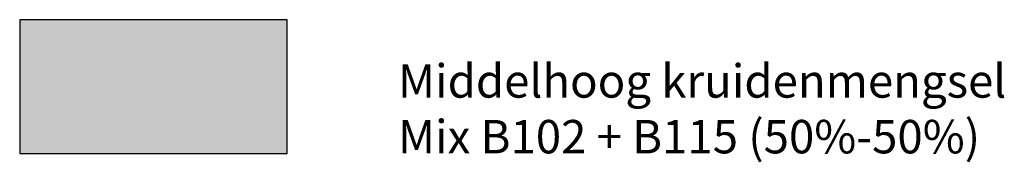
# Model space of a CAD drawing. Header units: metres. Extents: x 167415 to 168367, y 462435 to 462930.
# Tile 146 of 146: x 168352.18 to 168366.91, y 462728.74 to 462730.87. Entities that reach past the tile are written whole.
import ezdxf

# ---------------------------------------------------------------- set-up
doc = ezdxf.new("R2010")
doc.units = ezdxf.units.M
doc.header["$LTSCALE"] = 0.2
doc.layers.add('N_WE_GR_GRAS_WRM_RVA kruidenmengsel (MIX B102+B115)-A', color=152, linetype='Continuous', lineweight=18)
doc.layers.add('X-XX-AL-VERKLARING-T25', color=7, linetype='Continuous', lineweight=25)
doc.layers.add('RVA legenda', color=7, linetype='Continuous')
doc.styles.add('NLCS-ISO', font='NLCS-ISO.ttf')

msp = doc.modelspace()

# ---------------------------------------------------------------- hatches: boundary and pattern name
at = {"layer": 'N_WE_GR_GRAS_WRM_RVA kruidenmengsel (MIX B102+B115)-A', "transparency": 33554687}
h = msp.add_hatch(color=256, dxfattribs=at)
h.dxf.hatch_style = 1
h.paths.add_polyline_path([(168352.182, 462728.874), (168356.182, 462728.874), (168356.182, 462730.874), (168352.182, 462730.874)])

# ---------------------------------------------------------------- linework, layer by layer
at = {"layer": 'RVA legenda', "transparency": 33554687, "flags": 128}
msp.add_lwpolyline([(168352.182, 462728.874), (168356.182, 462728.874), (168356.182, 462730.874), (168352.182, 462730.874), (168352.182, 462728.874)], close=True, dxfattribs=at)

# ---------------------------------------------------------------- texts
at = {"layer": 'X-XX-AL-VERKLARING-T25', "transparency": 33554687, "insert": (168357.842, 462728.874), "char_height": 0.5, "attachment_point": 7, "style": 'NLCS-ISO'}
msp.add_mtext_dynamic_manual_height_columns('Middelhoog kruidenmengsel\\PMix B102 + B115 (50%-50%)', width=12.50612, gutter_width=3, heights=[0], dxfattribs=at)

doc.saveas('drawing.dxf')
